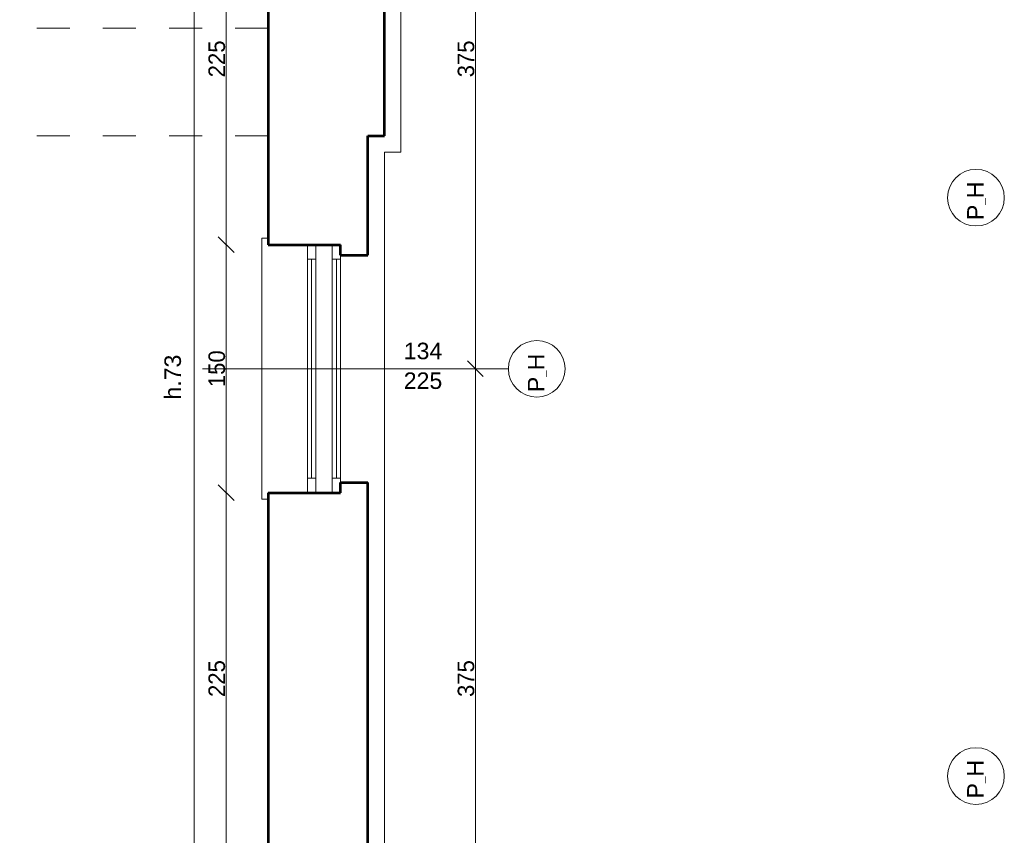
# Model space of a CAD drawing. Header units: inches. Extents: x -21887 to 84279, y -131485 to 67836.
# Tile 130 of 256: x 54975 to 60930, y -31183 to -26247. Entities that reach past the tile are written whole.
import ezdxf

# ---------------------------------------------------------------- set-up
doc = ezdxf.new("R2010")
doc.units = ezdxf.units.IN
doc.header["$MEASUREMENT"] = 0
doc.linetypes.add('Dashed', pattern=[400, 200, -200])
doc.layers.get('0').update_dxf_attribs({"lineweight": 13})
doc.layers.get('Defpoints').update_dxf_attribs({"lineweight": 13})
for name, color, linetype, lineweight in [('AI_MURY', 7, 'Continuous', 53), ('Dimensioning', 7, 'Continuous', 13), ('DRZWI', 7, 'Continuous', 13), ('PODCIAGI', 7, 'Continuous', 13)]:
    doc.layers.add(name, color=color, linetype=linetype, lineweight=lineweight)
doc.styles.add('GENERATED_STYLE_7', font='txt')
doc.styles.add('Style-Courier New', font='txt')
doc.dimstyles.new('Dimstyle_4', dxfattribs={"dimtxt": 100, "dimasz": 95, "dimexe": 0, "dimexo": 0, "dimgap": 0.09, "dimtad": 1, "dimdec": 0, "dimlfac": 0.1, "dimzin": 0, "dimdsep": 46, "dimlunit": 5, "dimtxsty": 'GENERATED_STYLE_7', "dimblk": 'ARROWHEAD_6', "dimcen": 0.09, "dimclrd": 161, "dimclre": 161, "dimclrt": 7, "dimadec": 0, "dimazin": 0, "dimtfac": 1, "dimtdec": 0, "dimtmove": 0, "dimatfit": 3, "dimfxl": 0, "dimtolj": 1, "dimtzin": 0, "dimarcsym": 0})

# ---------------------------------------------------------------- blocks, each defined once
blk = doc.blocks.new('ARROWHEAD_6')
at = {"color": 0, "linetype": 'Continuous'}
for p, q in [((0, 0), (-1, 0)), ((-0.5, -0.5), (0.5, 0.5))]:
    blk.add_line(p, q, dxfattribs=at)
blk = doc.blocks.new('*U178')
at = {"layer": 'Defpoints', "color": 0, "linetype": 'Continuous'}
for p in [(57180.5, -28359.3), (57731.1, -28359.3), (57180.5, -32109.3)]:
    blk.add_point(p, dxfattribs=at)
at = {"layer": 'Dimensioning', "color": 161, "linetype": 'Continuous', "lineweight": -2}
for p, q in [((57730.9, -28359.3), (57731.1, -28359.3)), ((57731.1, -32014.3), (57731.1, -28454.3)), ((57730.9, -32109.3), (57731.1, -32109.3))]:
    blk.add_line(p, q, dxfattribs=at)
at = {"layer": 'Dimensioning', "color": 161, "linetype": 'Continuous', "lineweight": -2, "xscale": 95, "yscale": 95, "zscale": 95}
for p, rotation in [((57731.1, -28359.3), 90), ((57731.1, -32109.3), 270)]:
    blk.add_blockref('ARROWHEAD_6', p, dxfattribs=dict(at, rotation=rotation))
at = {"layer": 'Dimensioning', "color": 7, "linetype": 'Continuous', "insert": (57674.8, -30234.3), "char_height": 100, "attachment_point": 5, "rotation": 90, "style": 'GENERATED_STYLE_7'}
blk.add_mtext('375', dxfattribs=at)
blk = doc.blocks.new('*D1908')
at = {"layer": 'Defpoints'}
for p in [(57180.5, -28359.3), (57731.1, -28359.3), (57731.1, -30234.3), (57180.5, -32109.3)]:
    blk.add_point(p, dxfattribs=at)
at = {"layer": 'Dimensioning', "color": 161, "linetype": 'Continuous'}
blk.add_blockref('*U178', (0, 0), dxfattribs=at)
blk = doc.blocks.new('*U179')
at = {"layer": 'Defpoints', "color": 0, "linetype": 'Continuous'}
for p in [(56990.5, -24609.3), (57731.1, -24609.3), (57180.5, -28359.3)]:
    blk.add_point(p, dxfattribs=at)
at = {"layer": 'Dimensioning', "color": 161, "linetype": 'Continuous', "lineweight": -2}
for p, q in [((57730.9, -24609.3), (57731.1, -24609.3)), ((57731.1, -28264.3), (57731.1, -24704.3)), ((57730.9, -28359.3), (57731.1, -28359.3))]:
    blk.add_line(p, q, dxfattribs=at)
at = {"layer": 'Dimensioning', "color": 161, "linetype": 'Continuous', "lineweight": -2, "xscale": 95, "yscale": 95, "zscale": 95}
for p, rotation in [((57731.1, -24609.3), 90), ((57731.1, -28359.3), 270)]:
    blk.add_blockref('ARROWHEAD_6', p, dxfattribs=dict(at, rotation=rotation))
at = {"layer": 'Dimensioning', "color": 7, "linetype": 'Continuous', "insert": (57674.8, -26484.3), "char_height": 100, "attachment_point": 5, "rotation": 90, "style": 'GENERATED_STYLE_7'}
blk.add_mtext('375', dxfattribs=at)
blk = doc.blocks.new('*D1909')
at = {"layer": 'Defpoints'}
for p in [(56990.5, -24609.3), (57731.1, -24609.3), (57731.1, -26484.3), (57180.5, -28359.3)]:
    blk.add_point(p, dxfattribs=at)
at = {"layer": 'Dimensioning', "color": 161, "linetype": 'Continuous'}
blk.add_blockref('*U179', (0, 0), dxfattribs=at)
blk = doc.blocks.new('*U182')
at = {"layer": 'Defpoints', "color": 0, "linetype": 'Continuous'}
for p in [(-270, -28359.3), (57180.5, -28359.3), (57180.5, -32109.3)]:
    blk.add_point(p, dxfattribs=at)
at = {"layer": 'Dimensioning', "color": 161, "linetype": 'Continuous', "lineweight": -2}
for p, q in [((-269.9, -28359.3), (-270, -28359.3)), ((-270, -32014.3), (-270, -28454.3)), ((-269.9, -32109.3), (-270, -32109.3))]:
    blk.add_line(p, q, dxfattribs=at)
at = {"layer": 'Dimensioning', "color": 161, "linetype": 'Continuous', "lineweight": -2, "xscale": 95, "yscale": 95, "zscale": 95}
for p, rotation in [((-270, -28359.3), 90), ((-270, -32109.3), 270)]:
    blk.add_blockref('ARROWHEAD_6', p, dxfattribs=dict(at, rotation=rotation))
at = {"layer": 'Dimensioning', "color": 7, "linetype": 'Continuous', "insert": (-326.3, -30234.3), "char_height": 100, "attachment_point": 5, "rotation": 90, "style": 'GENERATED_STYLE_7'}
blk.add_mtext('375', dxfattribs=at)
blk = doc.blocks.new('*D1912')
at = {"layer": 'Defpoints'}
for p in [(-270, -28359.3), (57180.5, -28359.3), (-270, -30234.3), (57180.5, -32109.3)]:
    blk.add_point(p, dxfattribs=at)
at = {"layer": 'Dimensioning', "color": 161, "linetype": 'Continuous'}
blk.add_blockref('*U182', (0, 0), dxfattribs=at)
blk = doc.blocks.new('*U183')
at = {"layer": 'Defpoints', "color": 0, "linetype": 'Continuous'}
for p in [(-270, -24609.3), (56990.5, -24609.3), (57180.5, -28359.3)]:
    blk.add_point(p, dxfattribs=at)
at = {"layer": 'Dimensioning', "color": 161, "linetype": 'Continuous', "lineweight": -2}
for p, q in [((-269.9, -24609.3), (-270, -24609.3)), ((-270, -28264.3), (-270, -24704.3)), ((-269.9, -28359.3), (-270, -28359.3))]:
    blk.add_line(p, q, dxfattribs=at)
at = {"layer": 'Dimensioning', "color": 161, "linetype": 'Continuous', "lineweight": -2, "xscale": 95, "yscale": 95, "zscale": 95}
for p, rotation in [((-270, -24609.3), 90), ((-270, -28359.3), 270)]:
    blk.add_blockref('ARROWHEAD_6', p, dxfattribs=dict(at, rotation=rotation))
at = {"layer": 'Dimensioning', "color": 7, "linetype": 'Continuous', "insert": (-326.3, -26484.3), "char_height": 100, "attachment_point": 5, "rotation": 90, "style": 'GENERATED_STYLE_7'}
blk.add_mtext('375', dxfattribs=at)
blk = doc.blocks.new('*D1913')
at = {"layer": 'Defpoints'}
for p in [(-270, -24609.3), (56990.5, -24609.3), (-270, -26484.3), (57180.5, -28359.3)]:
    blk.add_point(p, dxfattribs=at)
at = {"layer": 'Dimensioning', "color": 161, "linetype": 'Continuous'}
blk.add_blockref('*U183', (0, 0), dxfattribs=at)
blk = doc.blocks.new('*U374')
at = {"layer": 'Defpoints', "color": 0, "linetype": 'Continuous'}
for p in [(-3768.9, -30824.3), (62070.5, -30824.3), (61880.5, -33459.3)]:
    blk.add_point(p, dxfattribs=at)
at = {"layer": 'Dimensioning', "color": 161, "linetype": 'Continuous', "lineweight": -2}
for p, q in [((-3768.7, -30824.3), (-3768.9, -30824.3)), ((-3768.9, -33364.3), (-3768.9, -30919.3)), ((-3768.7, -33459.3), (-3768.9, -33459.3))]:
    blk.add_line(p, q, dxfattribs=at)
at = {"layer": 'Dimensioning', "color": 161, "linetype": 'Continuous', "lineweight": -2, "xscale": 95, "yscale": 95, "zscale": 95}
for p, rotation in [((-3768.9, -30824.3), 90), ((-3768.9, -33459.3), 270)]:
    blk.add_blockref('ARROWHEAD_6', p, dxfattribs=dict(at, rotation=rotation))
at = {"layer": 'Dimensioning', "color": 7, "linetype": 'Continuous', "insert": (-3825.2, -32141.8), "char_height": 100, "attachment_point": 5, "rotation": 90, "style": 'GENERATED_STYLE_7'}
blk.add_mtext('263', dxfattribs=at)
blk = doc.blocks.new('*D2394')
at = {"layer": 'Defpoints'}
for p in [(-3768.9, -30824.3), (62070.5, -30824.3), (-3768.9, -32141.8), (61880.5, -33459.3)]:
    blk.add_point(p, dxfattribs=at)
at = {"layer": 'Dimensioning', "color": 161, "linetype": 'Continuous'}
blk.add_blockref('*U374', (0, 0), dxfattribs=at)
blk = doc.blocks.new('*U375')
at = {"layer": 'Defpoints', "color": 0, "linetype": 'Continuous'}
for p in [(-3768.9, -27324.3), (62095.5, -27324.3), (62070.5, -30824.3)]:
    blk.add_point(p, dxfattribs=at)
at = {"layer": 'Dimensioning', "color": 161, "linetype": 'Continuous', "lineweight": -2}
for p, q in [((-3768.7, -27324.3), (-3768.9, -27324.3)), ((-3768.9, -30729.3), (-3768.9, -27419.3)), ((-3768.7, -30824.3), (-3768.9, -30824.3))]:
    blk.add_line(p, q, dxfattribs=at)
at = {"layer": 'Dimensioning', "color": 161, "linetype": 'Continuous', "lineweight": -2, "xscale": 95, "yscale": 95, "zscale": 95}
for p, rotation in [((-3768.9, -27324.3), 90), ((-3768.9, -30824.3), 270)]:
    blk.add_blockref('ARROWHEAD_6', p, dxfattribs=dict(at, rotation=rotation))
at = {"layer": 'Dimensioning', "color": 7, "linetype": 'Continuous', "insert": (-3825.2, -29074.3), "char_height": 100, "attachment_point": 5, "rotation": 90, "style": 'GENERATED_STYLE_7'}
blk.add_mtext('350', dxfattribs=at)
blk = doc.blocks.new('*D2395')
at = {"layer": 'Defpoints'}
for p in [(-3768.9, -27324.3), (62095.5, -27324.3), (-3768.9, -29074.3), (62070.5, -30824.3)]:
    blk.add_point(p, dxfattribs=at)
at = {"layer": 'Dimensioning', "color": 161, "linetype": 'Continuous'}
blk.add_blockref('*U375', (0, 0), dxfattribs=at)
blk = doc.blocks.new('*U376')
at = {"layer": 'Defpoints', "color": 0, "linetype": 'Continuous'}
for p in [(-3768.9, -23758.2), (61880.5, -23758.2), (62095.5, -27324.3)]:
    blk.add_point(p, dxfattribs=at)
at = {"layer": 'Dimensioning', "color": 161, "linetype": 'Continuous', "lineweight": -2}
for p, q in [((-3768.7, -23758.2), (-3768.9, -23758.2)), ((-3768.9, -27229.3), (-3768.9, -23853.2)), ((-3768.7, -27324.3), (-3768.9, -27324.3))]:
    blk.add_line(p, q, dxfattribs=at)
at = {"layer": 'Dimensioning', "color": 161, "linetype": 'Continuous', "lineweight": -2, "xscale": 95, "yscale": 95, "zscale": 95}
for p, rotation in [((-3768.9, -23758.2), 90), ((-3768.9, -27324.3), 270)]:
    blk.add_blockref('ARROWHEAD_6', p, dxfattribs=dict(at, rotation=rotation))
at = {"layer": 'Dimensioning', "color": 7, "linetype": 'Continuous', "insert": (-3825.2, -25541.2), "char_height": 100, "attachment_point": 5, "rotation": 90, "style": 'GENERATED_STYLE_7'}
blk.add_mtext('357', dxfattribs=at)
blk = doc.blocks.new('*U1772')
at = {"layer": 'Defpoints'}
for p in [(-2777.6, -24404.3), (62871.9, -24404.3), (-2777.6, -25541.2), (63086.9, -27970.5)]:
    blk.add_point(p, dxfattribs=at)
at = {"layer": 'Dimensioning', "color": 161, "linetype": 'Continuous'}
blk.add_blockref('*U376', (991.3, -646.2), dxfattribs=at)
blk = doc.blocks.new('*D2396')
at = {"layer": 'Defpoints'}
for p in [(-2777.6, 0), (-2777.6, -24404.3), (62871.9, -24404.3), (63086.9, -27970.5)]:
    blk.add_point(p, dxfattribs=at)
at = {"layer": 'Dimensioning', "color": 161, "linetype": 'Continuous'}
blk.add_blockref('*U1772', (0, 0), dxfattribs=at)
blk = doc.blocks.new('*U636')
at = {"layer": 'Defpoints', "color": 0, "linetype": 'Continuous'}
for p in [(56223.8, -29109.3), (56594.7, -29109.3), (56586.3, -31359.3)]:
    blk.add_point(p, dxfattribs=at)
at = {"layer": 'Dimensioning', "color": 161, "linetype": 'Continuous', "lineweight": -2}
for p, q in [((56224, -29109.3), (56223.8, -29109.3)), ((56223.8, -31264.3), (56223.8, -29204.3)), ((56224, -31359.3), (56223.8, -31359.3))]:
    blk.add_line(p, q, dxfattribs=at)
at = {"layer": 'Dimensioning', "color": 161, "linetype": 'Continuous', "lineweight": -2, "xscale": 95, "yscale": 95, "zscale": 95}
for p, rotation in [((56223.8, -29109.3), 90), ((56223.8, -31359.3), 270)]:
    blk.add_blockref('ARROWHEAD_6', p, dxfattribs=dict(at, rotation=rotation))
at = {"layer": 'Dimensioning', "color": 7, "linetype": 'Continuous', "insert": (56167.5, -30234.3), "char_height": 100, "attachment_point": 5, "rotation": 90, "style": 'GENERATED_STYLE_7'}
blk.add_mtext('225', dxfattribs=at)
blk = doc.blocks.new('*D2860')
at = {"layer": 'Defpoints'}
for p in [(56223.8, -29109.3), (56594.7, -29109.3), (56223.8, -30234.3), (56586.3, -31359.3)]:
    blk.add_point(p, dxfattribs=at)
at = {"layer": 'Dimensioning', "color": 161, "linetype": 'Continuous'}
blk.add_blockref('*U636', (0, 0), dxfattribs=at)
blk = doc.blocks.new('*U637')
at = {"layer": 'Defpoints', "color": 0, "linetype": 'Continuous'}
for p in [(56223.8, -27609.3), (56577.9, -27609.3), (56594.7, -29109.3)]:
    blk.add_point(p, dxfattribs=at)
at = {"layer": 'Dimensioning', "color": 161, "linetype": 'Continuous', "lineweight": -2}
for p, q in [((56224, -27609.3), (56223.8, -27609.3)), ((56223.8, -29014.3), (56223.8, -27704.3)), ((56224, -29109.3), (56223.8, -29109.3))]:
    blk.add_line(p, q, dxfattribs=at)
at = {"layer": 'Dimensioning', "color": 161, "linetype": 'Continuous', "lineweight": -2, "xscale": 95, "yscale": 95, "zscale": 95}
for p, rotation in [((56223.8, -27609.3), 90), ((56223.8, -29109.3), 270)]:
    blk.add_blockref('ARROWHEAD_6', p, dxfattribs=dict(at, rotation=rotation))
at = {"layer": 'Dimensioning', "color": 7, "linetype": 'Continuous', "insert": (56167.5, -28359.3), "char_height": 100, "attachment_point": 5, "rotation": 90, "style": 'GENERATED_STYLE_7'}
blk.add_mtext('150', dxfattribs=at)
blk = doc.blocks.new('*D2861')
at = {"layer": 'Defpoints'}
for p in [(56223.8, -27609.3), (56577.9, -27609.3), (56223.8, -28359.3), (56594.7, -29109.3)]:
    blk.add_point(p, dxfattribs=at)
at = {"layer": 'Dimensioning', "color": 161, "linetype": 'Continuous'}
blk.add_blockref('*U637', (0, 0), dxfattribs=at)
blk = doc.blocks.new('*U638')
at = {"layer": 'Defpoints', "color": 0, "linetype": 'Continuous'}
for p in [(56223.8, -25359.3), (56573.7, -25359.3), (56577.9, -27609.3)]:
    blk.add_point(p, dxfattribs=at)
at = {"layer": 'Dimensioning', "color": 161, "linetype": 'Continuous', "lineweight": -2}
for p, q in [((56224, -25359.3), (56223.8, -25359.3)), ((56223.8, -27514.3), (56223.8, -25454.3)), ((56224, -27609.3), (56223.8, -27609.3))]:
    blk.add_line(p, q, dxfattribs=at)
at = {"layer": 'Dimensioning', "color": 161, "linetype": 'Continuous', "lineweight": -2, "xscale": 95, "yscale": 95, "zscale": 95}
for p, rotation in [((56223.8, -25359.3), 90), ((56223.8, -27609.3), 270)]:
    blk.add_blockref('ARROWHEAD_6', p, dxfattribs=dict(at, rotation=rotation))
at = {"layer": 'Dimensioning', "color": 7, "linetype": 'Continuous', "insert": (56167.5, -26484.3), "char_height": 100, "attachment_point": 5, "rotation": 90, "style": 'GENERATED_STYLE_7'}
blk.add_mtext('225', dxfattribs=at)
blk = doc.blocks.new('*D2862')
at = {"layer": 'Defpoints'}
for p in [(56223.8, -25359.3), (56573.7, -25359.3), (56223.8, -26484.3), (56577.9, -27609.3)]:
    blk.add_point(p, dxfattribs=at)
at = {"layer": 'Dimensioning', "color": 161, "linetype": 'Continuous'}
blk.add_blockref('*U638', (0, 0), dxfattribs=at)
blk = doc.blocks.new('*U678')
at = {"layer": 'Defpoints', "color": 0, "linetype": 'Continuous'}
for p in [(56029.7, 55030.7), (56029.7, 55030.7), (56030.5, -36559.3)]:
    blk.add_point(p, dxfattribs=at)
at = {"layer": 'Dimensioning', "color": 161, "linetype": 'Continuous', "lineweight": -2}
for p, q in [((56029.7, -36464.3), (56029.7, 54935.7)), ((56029.9, -36559.3), (56029.7, -36559.3))]:
    blk.add_line(p, q, dxfattribs=at)
at = {"layer": 'Dimensioning', "color": 161, "linetype": 'Continuous', "lineweight": -2, "xscale": 95, "yscale": 95, "zscale": 95}
for p, rotation in [((56029.7, 55030.7), 90), ((56029.7, -36559.3), 270)]:
    blk.add_blockref('ARROWHEAD_6', p, dxfattribs=dict(at, rotation=rotation))
at = {"layer": 'Dimensioning', "color": 7, "linetype": 'Continuous', "insert": (55973.4, 9235.7), "char_height": 100, "attachment_point": 5, "rotation": 90, "style": 'GENERATED_STYLE_7'}
blk.add_mtext('9159', dxfattribs=at)
blk = doc.blocks.new('*D2902')
at = {"layer": 'Defpoints'}
for p in [(56029.7, 55030.7), (56029.7, 55030.7), (56029.7, 9235.7), (56030.5, -36559.3)]:
    blk.add_point(p, dxfattribs=at)
at = {"layer": 'Dimensioning', "color": 161, "linetype": 'Continuous'}
blk.add_blockref('*U678', (0, 0), dxfattribs=at)

msp = doc.modelspace()

# ---------------------------------------------------------------- linework, layer by layer
at = {"layer": 'AI_MURY', "color": 7, "linetype": 'Continuous'}
for p, q in [((57180.5, -26949.3), (57180.5, -25296.8)), ((56480.5, -27609.3), (56480.5, -25359.3)), ((57080.5, -26949.3), (57180.5, -26949.3)), ((57080.5, -27671.8), (57080.5, -26949.3)), ((56478.4, -27609.3), (56915.5, -27609.3)), ((56915.5, -27671.8), (56915.5, -27609.3)), ((56915.5, -27671.8), (57080.5, -27671.8)), ((56915.5, -29109.3), (56915.5, -29046.8)), ((56915.5, -29046.8), (57080.5, -29046.8)), ((57080.5, -31421.8), (57080.5, -29046.8)), ((56478.4, -29109.3), (56915.5, -29109.3)), ((56480.5, -31359.3), (56480.5, -29109.3))]:
    msp.add_line(p, q, dxfattribs=at)
at = {"layer": 'DRZWI', "color": 251, "linetype": 'Continuous'}
for p, q in [((57280.5, -27049.3), (57280.5, -21559.3)), ((57180.5, -33359.3), (57180.5, -27049.3)), ((57280.5, -27049.3), (57180.5, -27049.3)), ((56440.5, -29149.3), (56440.5, -27569.3)), ((56480.5, -27569.3), (56440.5, -27569.3)), ((56480.5, -29149.3), (56440.5, -29149.3))]:
    msp.add_line(p, q, dxfattribs=at)
at = {"layer": 'DRZWI', "color": 220, "linetype": 'Continuous'}
for p, q in [((56715.5, -27696.8), (56715.5, -27609.3)), ((56765.5, -27696.8), (56765.5, -27609.3)), ((56865.5, -27696.8), (56865.5, -27609.3)), ((56915.5, -27696.8), (56915.5, -27671.8)), ((56715.5, -29021.8), (56715.5, -27696.8)), ((56715.5, -27696.8), (56765.5, -27696.8)), ((56740.5, -29021.8), (56740.5, -27696.8)), ((56765.5, -29021.8), (56765.5, -27696.8)), ((56865.5, -27696.8), (56915.5, -27696.8)), ((56865.5, -29021.8), (56865.5, -27696.8)), ((56890.5, -29021.8), (56890.5, -27696.8)), ((56915.5, -29021.8), (56915.5, -27696.8)), ((57930.9, -28359.3), (56080.1, -28359.3)), ((56715.5, -29021.8), (56715.5, -29109.3)), ((56715.5, -29021.8), (56765.5, -29021.8)), ((56765.5, -29021.8), (56765.5, -29109.3)), ((56865.5, -29021.8), (56865.5, -29109.3)), ((56865.5, -29021.8), (56915.5, -29021.8)), ((56915.5, -29021.8), (56915.5, -29046.8))]:
    msp.add_line(p, q, dxfattribs=at)
for centre in [(60758.8, -27324.2), (58102.2, -28359.4), (60758.8, -30824.2)]:
    msp.add_circle(centre, 171.3, dxfattribs=at)
at = {"layer": 'PODCIAGI', "color": 7, "linetype": 'Dashed'}
for p, q in [((56478.4, -26299.3), (53780.5, -26299.3)), ((56478.4, -26949.3), (53780.5, -26949.3))]:
    msp.add_line(p, q, dxfattribs=at)

# ---------------------------------------------------------------- texts
at = {"layer": 'DRZWI', "color": 220, "char_height": 100, "attachment_point": 1, "rotation": 90, "style": 'GENERATED_STYLE_7'}
for s, insert, width in [('\\fArial|b0|i0|c238|p39;P\\H50.000000;_\\H100.000000;H', (60705.3, -27459.6), 460.117), ('\\fArial|b0|i0|c238|p39;h.73', (55850.5, -28546), 460.863), ('\\fArial|b0|i0|c238|p39;P\\H50.000000;_\\H100.000000;H', (58048.6, -28500.9), 460.117), ('\\fArial|b0|i0|c238|p39;P\\H50.000000;_\\H100.000000;H', (60705.3, -30959.6), 460.117)]:
    msp.add_mtext(s, dxfattribs=dict(at, insert=insert, width=width))
at = {"layer": 'DRZWI', "color": 220, "insert": (57297.8, -28201.7), "char_height": 100, "width": 355.178, "attachment_point": 1, "line_spacing_factor": 1.079165, "style": 'GENERATED_STYLE_7'}
msp.add_mtext('\\fArial|b0|i0|c238|p39;134\\P225', dxfattribs=at)

# ---------------------------------------------------------------- dimensions: what is measured, and where the dimension line sits
at = {"layer": 'Dimensioning', "color": 161, "linetype": 'Continuous'}
for base, p1, p2, picture, middle in [((56029.7, 55030.7), (56030.5, -36559.3), (56029.7, 55030.7), '*D2902', (56029.7, 9235.7)), ((-2777.6, -24404.3), (63086.9, -27970.5), (62871.9, -24404.3), '*D2396', (-2777.6, 0)), ((-270, -24609.3), (57180.5, -28359.3), (56990.5, -24609.3), '*D1913', (-270, -26484.3)), ((57731.1, -24609.3), (57180.5, -28359.3), (56990.5, -24609.3), '*D1909', (57731.1, -26484.3)), ((56223.8, -25359.3), (56577.9, -27609.3), (56573.7, -25359.3), '*D2862', (56223.8, -26484.3)), ((-3768.9, -27324.3), (62070.5, -30824.3), (62095.5, -27324.3), '*D2395', (-3768.9, -29074.3)), ((56223.8, -27609.3), (56594.7, -29109.3), (56577.9, -27609.3), '*D2861', (56223.8, -28359.3)), ((-270, -28359.3), (57180.5, -32109.3), (57180.5, -28359.3), '*D1912', (-270, -30234.3)), ((57731.1, -28359.3), (57180.5, -32109.3), (57180.5, -28359.3), '*D1908', (57731.1, -30234.3)), ((56223.8, -29109.3), (56586.3, -31359.3), (56594.7, -29109.3), '*D2860', (56223.8, -30234.3)), ((-3768.9235555, -30824.2868952), (61880.5180538, -33459.2868952), (62070.5180538, -30824.2868952), '*D2394', (-3768.9235555, -32141.7868952))]:
    dim = msp.add_linear_dim(base=base, p1=p1, p2=p2, angle=90, dimstyle='Dimstyle_4', override={"dimtxsty": 'Style-Courier New', "dimclrd": 0, "dimclre": 161, "dimlwe": 0}, dxfattribs=at)
    dim.commit()
    dim.dimension.update_dxf_attribs({"geometry": picture, "text_midpoint": middle, "dimtype": 128})

doc.saveas('drawing.dxf')
